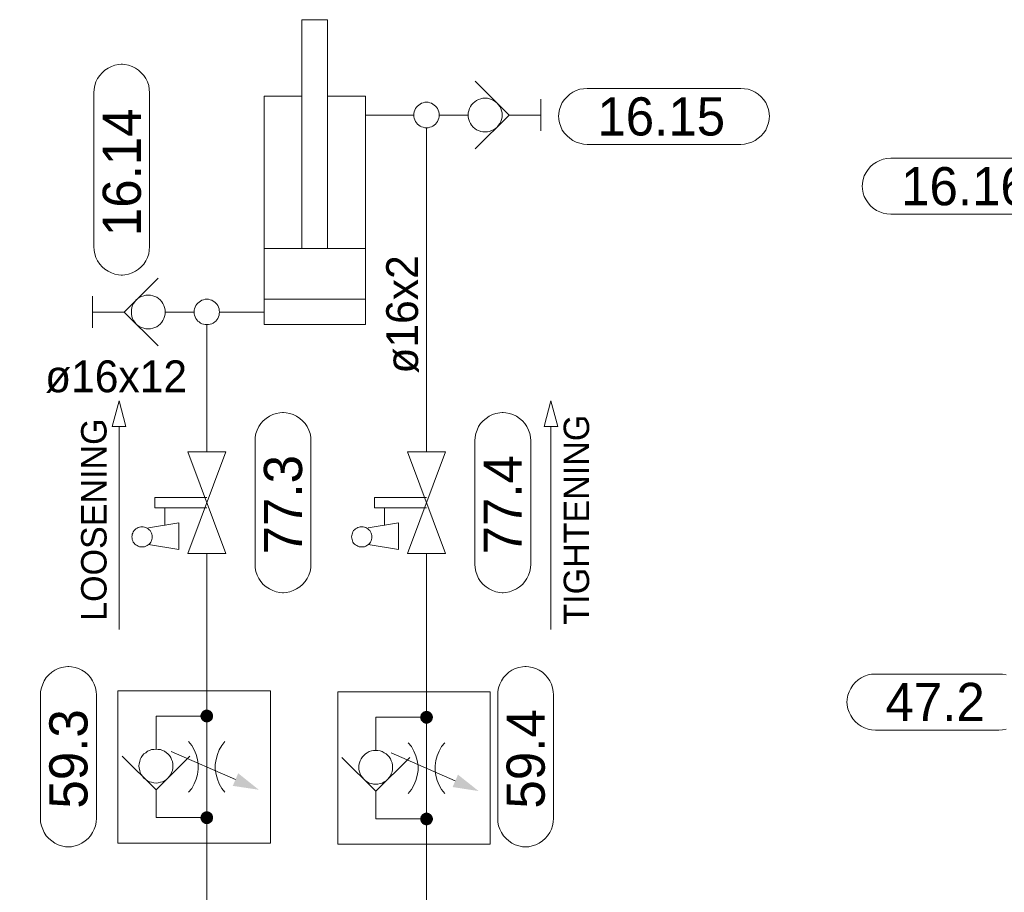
# Model space of a CAD drawing. Header units: millimetres. Extents: x 0 to 203, y 0 to 47.
# Tile 62 of 196: x 6.16 to 9.2, y 39.91 to 42.61. Entities that reach past the tile are written whole.
import ezdxf

# ---------------------------------------------------------------- set-up
doc = ezdxf.new("R2010")
doc.units = ezdxf.units.MM
for name, color, linetype in [('PDF_Geomertry', 7, 'Continuous'), ('PDF_Solid Fills', 7, 'Continuous'), ('PDF_Text', 7, 'Continuous')]:
    doc.layers.add(name, color=color, linetype=linetype)
doc.styles.add('PDF Arial', font='txt')

msp = doc.modelspace()

# ---------------------------------------------------------------- hatches: boundary and pattern name
at = {"layer": 'PDF_Solid Fills', "transparency": 33554559}
for points in [[(6.734, 40.4568), (6.7146, 40.4596), (6.7154, 40.4624)], [(6.734, 40.4568), (6.7146, 40.4568), (6.7146, 40.4596)], [(6.734, 40.4568), (6.7146, 40.454), (6.7146, 40.4568)], [(6.734, 40.4568), (6.7154, 40.4521), (6.7146, 40.454)], [(6.734, 40.4568), (6.7154, 40.4624), (6.716, 40.4646)], [(6.734, 40.4568), (6.716, 40.4493), (6.7154, 40.4521)], [(6.734, 40.4568), (6.716, 40.4646), (6.7174, 40.4665)], [(6.734, 40.4568), (6.7174, 40.4471), (6.716, 40.4493)], [(6.734, 40.4568), (6.7174, 40.4665), (6.7187, 40.4687)], [(6.734, 40.4568), (6.7187, 40.4451), (6.7174, 40.4471)], [(6.734, 40.4568), (6.7187, 40.4687), (6.7201, 40.4707)], [(6.734, 40.4568), (6.7201, 40.4429), (6.7187, 40.4451)], [(6.734, 40.4568), (6.7201, 40.4707), (6.7224, 40.4729)], [(6.734, 40.4568), (6.7224, 40.4415), (6.7201, 40.4429)], [(6.734, 40.4568), (6.7224, 40.4729), (6.7243, 40.4743)], [(6.734, 40.4568), (6.7243, 40.4401), (6.7224, 40.4415)], [(6.734, 40.4568), (6.7243, 40.4743), (6.7265, 40.4749)], [(6.734, 40.4568), (6.7265, 40.4387), (6.7243, 40.4401)], [(6.734, 40.4568), (6.7265, 40.4749), (6.7293, 40.4763)], [(6.734, 40.4568), (6.7293, 40.4382), (6.7265, 40.4387)], [(6.734, 40.4568), (6.7293, 40.4763), (6.7313, 40.4763)], [(6.734, 40.4568), (6.7313, 40.4374), (6.7293, 40.4382)], [(6.734, 40.4568), (6.7313, 40.4763), (6.734, 40.4763)], [(6.734, 40.4568), (6.734, 40.4374), (6.7313, 40.4374)], [(6.734, 40.4568), (6.739, 40.4763), (6.7418, 40.4749)], [(6.734, 40.4568), (6.7368, 40.4763), (6.739, 40.4763)], [(6.734, 40.4568), (6.734, 40.4763), (6.7368, 40.4763)], [(6.734, 40.4568), (6.7418, 40.4749), (6.7438, 40.4743)], [(6.734, 40.4568), (6.7438, 40.4743), (6.746, 40.4729)], [(6.734, 40.4568), (6.746, 40.4729), (6.7479, 40.4707)], [(6.734, 40.4568), (6.7479, 40.4707), (6.7501, 40.4687)], [(6.734, 40.4568), (6.7501, 40.4687), (6.7515, 40.4665)], [(6.734, 40.4568), (6.7515, 40.4665), (6.7521, 40.4646)], [(6.734, 40.4568), (6.7521, 40.4646), (6.7529, 40.4624)], [(6.734, 40.4568), (6.7529, 40.4624), (6.7535, 40.4596)], [(6.734, 40.4568), (6.7535, 40.4596), (6.7535, 40.4568)], [(6.734, 40.4568), (6.7368, 40.4374), (6.734, 40.4374)], [(6.734, 40.4568), (6.739, 40.4382), (6.7368, 40.4374)], [(6.734, 40.4568), (6.7418, 40.4387), (6.739, 40.4382)], [(6.734, 40.4568), (6.7438, 40.4401), (6.7418, 40.4387)], [(6.734, 40.4568), (6.746, 40.4415), (6.7438, 40.4401)], [(6.734, 40.4568), (6.7479, 40.4429), (6.746, 40.4415)], [(6.734, 40.4568), (6.7501, 40.4451), (6.7479, 40.4429)], [(6.734, 40.4568), (6.7515, 40.4471), (6.7501, 40.4451)], [(6.734, 40.4568), (6.7521, 40.4493), (6.7515, 40.4471)], [(6.734, 40.4568), (6.7529, 40.4521), (6.7521, 40.4493)], [(6.734, 40.4568), (6.7535, 40.454), (6.7529, 40.4521)], [(6.734, 40.4568), (6.7535, 40.4568), (6.7535, 40.454)], [(7.414, 40.4535), (7.3946, 40.4554), (7.3951, 40.4582)], [(7.414, 40.4535), (7.3946, 40.4535), (7.3946, 40.4554)], [(7.414, 40.4535), (7.3946, 40.4507), (7.3946, 40.4535)], [(7.414, 40.4535), (7.3951, 40.4479), (7.3946, 40.4507)], [(7.414, 40.4535), (7.3951, 40.4582), (7.396, 40.4604)], [(7.414, 40.4535), (7.396, 40.4457), (7.3951, 40.4479)], [(7.414, 40.4535), (7.396, 40.4604), (7.3965, 40.4632)], [(7.414, 40.4535), (7.3965, 40.4429), (7.396, 40.4457)], [(7.414, 40.4535), (7.3965, 40.4632), (7.3987, 40.4651)], [(7.414, 40.4535), (7.3987, 40.441), (7.3965, 40.4429)], [(7.414, 40.4535), (7.3987, 40.4651), (7.4001, 40.4674)], [(7.414, 40.4535), (7.4001, 40.4396), (7.3987, 40.441)], [(7.414, 40.4535), (7.4001, 40.4674), (7.4021, 40.4687)], [(7.414, 40.4535), (7.4021, 40.4374), (7.4001, 40.4396)], [(7.414, 40.4535), (7.4021, 40.4687), (7.4043, 40.4701)], [(7.414, 40.4535), (7.4043, 40.436), (7.4021, 40.4374)], [(7.414, 40.4535), (7.4043, 40.4701), (7.4062, 40.4715)], [(7.414, 40.4535), (7.4062, 40.4346), (7.4043, 40.436)], [(7.414, 40.4535), (7.4062, 40.4715), (7.409, 40.4721)], [(7.414, 40.4535), (7.409, 40.434), (7.4062, 40.4346)], [(7.414, 40.4535), (7.409, 40.4721), (7.4112, 40.4729)], [(7.414, 40.4535), (7.4112, 40.4332), (7.409, 40.434)], [(7.414, 40.4535), (7.4112, 40.4729), (7.414, 40.4729)], [(7.414, 40.4535), (7.414, 40.4332), (7.4112, 40.4332)], [(7.414, 40.4535), (7.4168, 40.4729), (7.4188, 40.4721)], [(7.414, 40.4535), (7.414, 40.4729), (7.4168, 40.4729)], [(7.414, 40.4535), (7.4188, 40.4721), (7.4215, 40.4715)], [(7.414, 40.4535), (7.4215, 40.4715), (7.4237, 40.4701)], [(7.414, 40.4535), (7.4237, 40.4701), (7.4257, 40.4687)], [(7.414, 40.4535), (7.4257, 40.4687), (7.4279, 40.4674)], [(7.414, 40.4535), (7.4279, 40.4674), (7.4293, 40.4651)], [(7.414, 40.4535), (7.4293, 40.4651), (7.4307, 40.4632)], [(7.414, 40.4535), (7.4307, 40.4632), (7.4321, 40.4604)], [(7.414, 40.4535), (7.4321, 40.4604), (7.4326, 40.4582)], [(7.414, 40.4535), (7.4326, 40.4582), (7.4335, 40.4554)], [(7.414, 40.4535), (7.4335, 40.4554), (7.4335, 40.4535)], [(7.414, 40.4535), (7.4168, 40.4332), (7.414, 40.4332)], [(7.414, 40.4535), (7.4188, 40.434), (7.4168, 40.4332)], [(7.414, 40.4535), (7.4215, 40.4346), (7.4188, 40.434)], [(7.414, 40.4535), (7.4237, 40.436), (7.4215, 40.4346)], [(7.414, 40.4535), (7.4257, 40.4374), (7.4237, 40.436)], [(7.414, 40.4535), (7.4279, 40.4396), (7.4257, 40.4374)], [(7.414, 40.4535), (7.4293, 40.441), (7.4279, 40.4396)], [(7.414, 40.4535), (7.4307, 40.4429), (7.4293, 40.441)], [(7.414, 40.4535), (7.4321, 40.4457), (7.4307, 40.4429)], [(7.414, 40.4535), (7.4326, 40.4479), (7.4321, 40.4457)], [(7.414, 40.4535), (7.4335, 40.4507), (7.4326, 40.4479)], [(7.414, 40.4535), (7.4335, 40.4535), (7.4335, 40.4507)], [(6.734, 40.1429), (6.7146, 40.1451), (6.7154, 40.1479)], [(6.734, 40.1429), (6.7154, 40.1479), (6.716, 40.1499)], [(6.734, 40.1429), (6.716, 40.1499), (6.7174, 40.1526)], [(6.734, 40.1429), (6.7174, 40.1526), (6.7187, 40.1549)], [(6.734, 40.1429), (6.7187, 40.1549), (6.7201, 40.1568)], [(6.734, 40.1429), (6.7201, 40.1568), (6.7224, 40.1582)], [(6.734, 40.1429), (6.7224, 40.1582), (6.7243, 40.1596)], [(6.734, 40.1429), (6.7243, 40.1596), (6.7265, 40.161)], [(6.734, 40.1429), (6.7265, 40.161), (6.7293, 40.1618)], [(6.734, 40.1429), (6.7293, 40.1618), (6.7313, 40.1624)], [(6.734, 40.1429), (6.7313, 40.1624), (6.734, 40.1624)], [(6.734, 40.1429), (6.7368, 40.1624), (6.739, 40.1618)], [(6.734, 40.1429), (6.734, 40.1624), (6.7368, 40.1624)], [(6.734, 40.1429), (6.739, 40.1618), (6.7418, 40.161)], [(6.734, 40.1429), (6.7418, 40.161), (6.7438, 40.1596)], [(6.734, 40.1429), (6.7438, 40.1596), (6.746, 40.1582)], [(6.734, 40.1429), (6.746, 40.1582), (6.7479, 40.1568)], [(6.734, 40.1429), (6.7479, 40.1568), (6.7501, 40.1549)], [(6.734, 40.1429), (6.7501, 40.1549), (6.7515, 40.1526)], [(6.734, 40.1429), (6.7515, 40.1526), (6.7521, 40.1499)], [(6.734, 40.1429), (6.7521, 40.1499), (6.7529, 40.1479)], [(6.734, 40.1429), (6.7529, 40.1479), (6.7535, 40.1451)], [(7.414, 40.1388), (7.396, 40.1465), (7.3965, 40.1485)], [(7.414, 40.1388), (7.3965, 40.1485), (7.3987, 40.1507)], [(7.414, 40.1388), (7.3987, 40.1507), (7.4001, 40.1526)], [(7.414, 40.1388), (7.4001, 40.1526), (7.4021, 40.154)], [(7.414, 40.1388), (7.4021, 40.154), (7.4043, 40.1554)], [(7.414, 40.1388), (7.4043, 40.1554), (7.4062, 40.1568)], [(7.414, 40.1388), (7.4062, 40.1568), (7.409, 40.1576)], [(7.414, 40.1388), (7.409, 40.1576), (7.4112, 40.1582)], [(7.414, 40.1388), (7.4112, 40.1582), (7.414, 40.1582)], [(7.414, 40.1388), (7.4168, 40.1582), (7.4188, 40.1576)], [(7.414, 40.1388), (7.414, 40.1582), (7.4168, 40.1582)], [(7.414, 40.1388), (7.4188, 40.1576), (7.4215, 40.1568)], [(7.414, 40.1388), (7.4215, 40.1568), (7.4237, 40.1554)], [(7.414, 40.1388), (7.4237, 40.1554), (7.4257, 40.154)], [(7.414, 40.1388), (7.4257, 40.154), (7.4279, 40.1526)], [(7.414, 40.1388), (7.4279, 40.1526), (7.4293, 40.1507)], [(7.414, 40.1388), (7.4293, 40.1507), (7.4307, 40.1485)], [(7.414, 40.1388), (7.4307, 40.1485), (7.4321, 40.1465)], [(6.734, 40.1429), (6.7146, 40.1429), (6.7146, 40.1451)], [(6.734, 40.1429), (6.7146, 40.1401), (6.7146, 40.1429)], [(6.734, 40.1429), (6.7154, 40.1374), (6.7146, 40.1401)], [(6.734, 40.1429), (6.716, 40.1354), (6.7154, 40.1374)], [(6.734, 40.1429), (6.7174, 40.1326), (6.716, 40.1354)], [(6.734, 40.1429), (6.7187, 40.1304), (6.7174, 40.1326)], [(6.734, 40.1429), (6.7201, 40.129), (6.7187, 40.1304)], [(6.734, 40.1429), (6.7224, 40.1271), (6.7201, 40.129)], [(6.734, 40.1429), (6.7243, 40.1257), (6.7224, 40.1271)], [(6.734, 40.1429), (6.7265, 40.1243), (6.7243, 40.1257)], [(6.734, 40.1429), (6.7293, 40.1235), (6.7265, 40.1243)], [(6.734, 40.1429), (6.7313, 40.1229), (6.7293, 40.1235)], [(6.734, 40.1429), (6.734, 40.1229), (6.7313, 40.1229)], [(6.734, 40.1429), (6.7535, 40.1451), (6.7535, 40.1429)], [(6.734, 40.1429), (6.7368, 40.1229), (6.734, 40.1229)], [(6.734, 40.1429), (6.739, 40.1235), (6.7368, 40.1229)], [(6.734, 40.1429), (6.7418, 40.1243), (6.739, 40.1235)], [(6.734, 40.1429), (6.7438, 40.1257), (6.7418, 40.1243)], [(6.734, 40.1429), (6.746, 40.1271), (6.7438, 40.1257)], [(6.734, 40.1429), (6.7479, 40.129), (6.746, 40.1271)], [(6.734, 40.1429), (6.7501, 40.1304), (6.7479, 40.129)], [(6.734, 40.1429), (6.7515, 40.1326), (6.7501, 40.1304)], [(6.734, 40.1429), (6.7521, 40.1354), (6.7515, 40.1326)], [(6.734, 40.1429), (6.7529, 40.1374), (6.7521, 40.1354)], [(6.734, 40.1429), (6.7535, 40.1401), (6.7529, 40.1374)], [(6.734, 40.1429), (6.7535, 40.1429), (6.7535, 40.1401)], [(7.414, 40.1388), (7.3946, 40.1415), (7.3951, 40.1437)], [(7.414, 40.1388), (7.3946, 40.1388), (7.3946, 40.1415)], [(7.414, 40.1388), (7.3946, 40.136), (7.3946, 40.1388)], [(7.414, 40.1388), (7.3951, 40.134), (7.3946, 40.136)], [(7.414, 40.1388), (7.3951, 40.1437), (7.396, 40.1465)], [(7.414, 40.1388), (7.396, 40.1313), (7.3951, 40.134)], [(7.414, 40.1388), (7.3965, 40.129), (7.396, 40.1313)], [(7.414, 40.1388), (7.3987, 40.1271), (7.3965, 40.129)], [(7.414, 40.1388), (7.4001, 40.1249), (7.3987, 40.1271)], [(7.414, 40.1388), (7.4021, 40.1229), (7.4001, 40.1249)], [(7.414, 40.1388), (7.4043, 40.1215), (7.4021, 40.1229)], [(7.414, 40.1388), (7.4062, 40.1207), (7.4043, 40.1215)], [(7.414, 40.1388), (7.409, 40.1201), (7.4062, 40.1207)], [(7.414, 40.1388), (7.4112, 40.1193), (7.409, 40.1201)], [(7.414, 40.1388), (7.414, 40.1193), (7.4112, 40.1193)], [(7.414, 40.1388), (7.4321, 40.1465), (7.4326, 40.1437)], [(7.414, 40.1388), (7.4326, 40.1437), (7.4335, 40.1415)], [(7.414, 40.1388), (7.4335, 40.1415), (7.4335, 40.1388)], [(7.414, 40.1388), (7.4168, 40.1193), (7.414, 40.1193)], [(7.414, 40.1388), (7.4188, 40.1201), (7.4168, 40.1193)], [(7.414, 40.1388), (7.4215, 40.1207), (7.4188, 40.1201)], [(7.414, 40.1388), (7.4237, 40.1215), (7.4215, 40.1207)], [(7.414, 40.1388), (7.4257, 40.1229), (7.4237, 40.1215)], [(7.414, 40.1388), (7.4279, 40.1249), (7.4257, 40.1229)], [(7.414, 40.1388), (7.4293, 40.1271), (7.4279, 40.1249)], [(7.414, 40.1388), (7.4307, 40.129), (7.4293, 40.1271)], [(7.414, 40.1388), (7.4321, 40.1313), (7.4307, 40.129)], [(7.414, 40.1388), (7.4326, 40.134), (7.4321, 40.1313)], [(7.414, 40.1388), (7.4335, 40.136), (7.4326, 40.134)], [(7.414, 40.1388), (7.4335, 40.1388), (7.4335, 40.136)]]:
    msp.add_hatch(color=256, dxfattribs=at).paths.add_polyline_path(points)

# ---------------------------------------------------------------- linework, layer by layer
at = {"layer": 'PDF_Geomertry', "lineweight": 15}
for points in [[(7.1076, 41.9026), (7.1076, 42.6104), (7.0285, 42.6104), (7.0285, 41.9026)], [(7.5646, 42.211), (7.6696, 42.3151), (7.5646, 42.4201)], [(7.0285, 42.3743), (6.9113, 42.3743), (6.9113, 41.6674), (7.2251, 41.6674), (7.2251, 42.3743), (7.1076, 42.3743)], [(7.7674, 42.3646), (7.7674, 42.2665)], [(7.3743, 42.3151), (7.2251, 42.3151)], [(7.5432, 42.3151), (7.5118, 42.3151), (7.4535, 42.3151)], [(7.6696, 42.3151), (7.7674, 42.3151)], [(7.414, 41.2743), (7.414, 42.2763)], [(9.3257, 42.009), (8.8501, 42.009), (8.8382, 42.0096), (8.8271, 42.0118), (8.816, 42.016), (8.8057, 42.0207), (8.796, 42.0271), (8.7876, 42.0346), (8.7799, 42.0438), (8.7737, 42.0535), (8.7682, 42.0637), (8.7646, 42.0743), (8.7626, 42.086), (8.7618, 42.0971), (8.7618, 42.0937), (8.7626, 42.1049), (8.7646, 42.1165), (8.7682, 42.1271), (8.7737, 42.1374), (8.7799, 42.1471), (8.7876, 42.1563), (8.796, 42.1638), (8.8057, 42.1701), (8.816, 42.1749), (8.8271, 42.179), (8.8382, 42.1813), (8.8501, 42.1818), (9.3257, 42.1818)], [(7.2251, 41.9026), (6.9113, 41.9026)], [(6.5835, 41.811), (6.4785, 41.7063), (6.5835, 41.6021)], [(6.3807, 41.6576), (6.3807, 41.7554)], [(7.2251, 41.7457), (6.9113, 41.7457)], [(6.4785, 41.7063), (6.3807, 41.7063)], [(6.6049, 41.7063), (6.6362, 41.7063), (6.6951, 41.7063)], [(6.7738, 41.7063), (6.9113, 41.7063)], [(6.734, 41.2743), (6.734, 41.6674)], [(6.4632, 40.7243), (6.4632, 41.3526)], [(7.7987, 40.7243), (7.7987, 41.3526)], [(6.734, 41.1013), (6.5729, 41.1013), (6.5729, 41.1326), (6.734, 41.1326)], [(7.414, 41.1013), (7.2529, 41.1013), (7.2529, 41.1326), (7.414, 41.1326)], [(6.6043, 41.0465), (6.6043, 41.1013)], [(7.284, 41.0465), (7.284, 41.1013)], [(6.5535, 40.9874), (6.6479, 40.9715), (6.6479, 41.054), (6.5535, 41.0388)], [(7.2335, 40.9874), (7.3271, 40.9715), (7.3271, 41.054), (7.2335, 41.0388)], [(6.734, 40.4568), (6.734, 40.5354), (6.734, 40.9596)], [(7.414, 40.4535), (7.414, 40.5318), (7.414, 40.9596)], [(9.2071, 40.4165), (9.196, 40.4146), (9.184, 40.4138), (8.8029, 40.4138), (8.791, 40.4146), (8.7799, 40.4165), (8.7688, 40.4207), (8.7585, 40.4257), (8.7493, 40.4318), (8.7404, 40.4396), (8.7326, 40.4485), (8.7265, 40.4582), (8.721, 40.4687), (8.7174, 40.479), (8.7154, 40.491), (8.7146, 40.5021), (8.7146, 40.4985), (8.7154, 40.5096), (8.7174, 40.5215), (8.721, 40.5318), (8.7265, 40.5424), (8.7326, 40.5521), (8.7404, 40.561), (8.7493, 40.5688), (8.7585, 40.5749), (8.7688, 40.5799), (8.7799, 40.584), (8.791, 40.586), (8.8029, 40.5868), (9.184, 40.5868), (9.184, 40.5868), (9.196, 40.586), (9.2071, 40.584)], [(6.5771, 40.2285), (6.5771, 40.1979), (6.5771, 40.1429), (6.734, 40.1429), (6.734, 40.4568), (6.5771, 40.4568), (6.5771, 40.3549)], [(7.2571, 40.2243), (7.2571, 40.1938), (7.2571, 40.1388), (7.414, 40.1388), (7.414, 40.4535), (7.2571, 40.4535), (7.2571, 40.3507)], [(6.6779, 40.2215), (6.6876, 40.2332), (6.6951, 40.2471), (6.7015, 40.2618), (6.7057, 40.2763), (6.7076, 40.2924), (6.7076, 40.3076), (6.7057, 40.3229), (6.7015, 40.3382), (6.6951, 40.3526), (6.6876, 40.366), (6.6779, 40.3785)], [(6.7904, 40.3785), (6.7807, 40.366), (6.7729, 40.3526), (6.7668, 40.3382), (6.7626, 40.3229), (6.7604, 40.3076), (6.7604, 40.2924), (6.7626, 40.2763), (6.7668, 40.2618), (6.7729, 40.2471), (6.7807, 40.2332), (6.7904, 40.2215)], [(7.3576, 40.2174), (7.3674, 40.2299), (7.3751, 40.2429), (7.3813, 40.2576), (7.3854, 40.2729), (7.3876, 40.2882), (7.3876, 40.3035), (7.3854, 40.3193), (7.3813, 40.334), (7.3751, 40.3485), (7.3674, 40.3624), (7.3576, 40.3743)], [(7.4701, 40.3743), (7.4604, 40.3624), (7.4529, 40.3485), (7.4465, 40.334), (7.4424, 40.3193), (7.4404, 40.3035), (7.4404, 40.2882), (7.4424, 40.2729), (7.4465, 40.2576), (7.4529, 40.2429), (7.4604, 40.2299), (7.4701, 40.2174)], [(6.6821, 40.3332), (6.5771, 40.2285), (6.4724, 40.3332)], [(6.6243, 40.3471), (6.8229, 40.2604)], [(7.3043, 40.3429), (7.5029, 40.2563)], [(7.3618, 40.329), (7.2571, 40.2243), (7.1521, 40.329)], [(7.414, 40.1388), (7.414, 40.0604), (7.414, 39.6007), (5.7876, 39.6007), (4.8446, 39.6007), (4.8446, 40.084), (4.8446, 40.1624)], [(6.734, 40.1429), (6.734, 40.0637), (6.734, 39.8243), (5.5238, 39.8243), (5.5238, 40.0757), (5.5238, 40.1549)]]:
    msp.add_lwpolyline(points, dxfattribs=at)
for points in [[(6.4687, 42.4729), (6.4807, 42.4721), (6.4918, 42.4693), (6.5029, 42.466), (6.5132, 42.461), (6.5229, 42.454), (6.5313, 42.4465), (6.539, 42.4382), (6.5451, 42.4285), (6.5507, 42.4179), (6.5543, 42.4068), (6.5563, 42.3957), (6.5571, 42.384), (6.5571, 41.909), (6.5563, 41.8971), (6.5543, 41.886), (6.5507, 41.8749), (6.5451, 41.8646), (6.539, 41.8549), (6.5313, 41.8465), (6.5229, 41.8388), (6.5132, 41.8326), (6.5029, 41.8271), (6.4918, 41.8235), (6.4807, 41.8215), (6.4687, 41.8207), (6.4729, 41.8207), (6.4613, 41.8215), (6.4501, 41.8235), (6.439, 41.8271), (6.4285, 41.8326), (6.4188, 41.8388), (6.4104, 41.8465), (6.4029, 41.8549), (6.3965, 41.8646), (6.391, 41.8749), (6.3876, 41.886), (6.3854, 41.8971), (6.3849, 41.909), (6.3849, 42.384), (6.3854, 42.3957), (6.3876, 42.4068), (6.391, 42.4179), (6.3965, 42.4285), (6.4029, 42.4382), (6.4104, 42.4465), (6.4188, 42.454), (6.4285, 42.461), (6.439, 42.466), (6.4501, 42.4693), (6.4613, 42.4721), (6.4729, 42.4729), (6.4687, 42.4729)], [(8.3862, 42.3979), (8.3979, 42.3971), (8.409, 42.3951), (8.4201, 42.3915), (8.4307, 42.386), (8.4404, 42.3799), (8.4487, 42.3721), (8.4562, 42.3632), (8.4632, 42.354), (8.4682, 42.3437), (8.4715, 42.3326), (8.4743, 42.3215), (8.4751, 42.3096), (8.4751, 42.3137), (8.4743, 42.3021), (8.4715, 42.291), (8.4682, 42.2799), (8.4632, 42.2693), (8.4562, 42.2596), (8.4487, 42.2513), (8.4404, 42.2437), (8.4307, 42.2368), (8.4201, 42.2318), (8.409, 42.2285), (8.3979, 42.2257), (8.3862, 42.2249), (7.9112, 42.2249), (7.8993, 42.2257), (7.8882, 42.2285), (7.8771, 42.2318), (7.8668, 42.2368), (7.8571, 42.2437), (7.8487, 42.2513), (7.841, 42.2596), (7.834, 42.2693), (7.8293, 42.2799), (7.8257, 42.291), (7.8229, 42.3021), (7.8224, 42.3137), (7.8224, 42.3096), (7.8229, 42.3215), (7.8257, 42.3326), (7.8293, 42.3437), (7.834, 42.354), (7.841, 42.3632), (7.8487, 42.3721), (7.8571, 42.3799), (7.8668, 42.386), (7.8771, 42.3915), (7.8882, 42.3951), (7.8993, 42.3971), (7.9112, 42.3979), (8.3862, 42.3979)], [(7.4535, 42.3151), (7.4529, 42.3207), (7.4521, 42.3257), (7.4501, 42.3304), (7.4479, 42.3354), (7.4451, 42.3396), (7.4418, 42.3429), (7.4376, 42.3465), (7.4335, 42.3493), (7.4293, 42.3521), (7.4243, 42.3535), (7.4188, 42.3549), (7.414, 42.3549), (7.409, 42.3549), (7.4035, 42.3535), (7.3987, 42.3521), (7.3946, 42.3493), (7.3904, 42.3465), (7.3862, 42.3429), (7.3826, 42.3396), (7.3799, 42.3354), (7.3779, 42.3304), (7.3757, 42.3257), (7.3751, 42.3207), (7.3743, 42.3151), (7.3751, 42.3104), (7.3757, 42.3054), (7.3779, 42.3007), (7.3799, 42.2957), (7.3826, 42.2915), (7.3862, 42.2874), (7.3904, 42.2846), (7.3946, 42.2813), (7.3987, 42.279), (7.4035, 42.2776), (7.409, 42.2763), (7.414, 42.2763), (7.4188, 42.2763), (7.4243, 42.2776), (7.4293, 42.279), (7.4335, 42.2813), (7.4376, 42.2846), (7.4418, 42.2874), (7.4451, 42.2915), (7.4479, 42.2957), (7.4501, 42.3007), (7.4521, 42.3054), (7.4529, 42.3104), (7.4535, 42.3151)], [(7.6474, 42.3151), (7.6474, 42.3221), (7.646, 42.329), (7.6438, 42.3354), (7.6404, 42.3415), (7.6368, 42.3471), (7.6321, 42.3526), (7.6271, 42.3568), (7.6215, 42.361), (7.6154, 42.3638), (7.609, 42.366), (7.6021, 42.3674), (7.5951, 42.3679), (7.5882, 42.3674), (7.5821, 42.366), (7.5751, 42.3638), (7.5688, 42.361), (7.5632, 42.3568), (7.5585, 42.3526), (7.5535, 42.3471), (7.5501, 42.3415), (7.5465, 42.3354), (7.5446, 42.329), (7.5432, 42.3221), (7.5432, 42.3151), (7.5432, 42.309), (7.5446, 42.3021), (7.5465, 42.2957), (7.5501, 42.2896), (7.5535, 42.284), (7.5585, 42.2785), (7.5632, 42.2743), (7.5688, 42.2701), (7.5751, 42.2674), (7.5821, 42.2651), (7.5882, 42.2638), (7.5951, 42.2632), (7.6021, 42.2638), (7.609, 42.2651), (7.6154, 42.2674), (7.6215, 42.2701), (7.6271, 42.2743), (7.6321, 42.2785), (7.6368, 42.284), (7.6404, 42.2896), (7.6438, 42.2957), (7.646, 42.3021), (7.6474, 42.309), (7.6474, 42.3151)], [(6.6049, 41.7063), (6.6049, 41.7132), (6.6035, 41.7201), (6.6015, 41.7263), (6.5979, 41.7326), (6.5946, 41.7382), (6.5896, 41.7437), (6.5849, 41.7479), (6.5793, 41.7521), (6.5729, 41.7549), (6.5668, 41.7568), (6.5599, 41.7582), (6.5529, 41.759), (6.546, 41.7582), (6.5396, 41.7568), (6.5326, 41.7549), (6.5265, 41.7521), (6.521, 41.7479), (6.516, 41.7437), (6.5112, 41.7382), (6.5076, 41.7326), (6.5043, 41.7263), (6.5021, 41.7201), (6.5007, 41.7132), (6.5007, 41.7063), (6.5007, 41.6999), (6.5021, 41.6929), (6.5043, 41.6868), (6.5076, 41.6804), (6.5112, 41.6749), (6.516, 41.6693), (6.521, 41.6651), (6.5265, 41.661), (6.5326, 41.6582), (6.5396, 41.6563), (6.546, 41.6549), (6.5529, 41.654), (6.5599, 41.6549), (6.5668, 41.6563), (6.5729, 41.6582), (6.5793, 41.661), (6.5849, 41.6651), (6.5896, 41.6693), (6.5946, 41.6749), (6.5979, 41.6804), (6.6015, 41.6868), (6.6035, 41.6929), (6.6049, 41.6999), (6.6049, 41.7063)], [(6.7738, 41.7063), (6.7729, 41.7118), (6.7724, 41.7165), (6.7701, 41.7215), (6.7682, 41.7263), (6.7654, 41.7304), (6.7618, 41.734), (6.7585, 41.7374), (6.7535, 41.7401), (6.7493, 41.7429), (6.7446, 41.7443), (6.739, 41.7457), (6.734, 41.7457), (6.7293, 41.7457), (6.7238, 41.7443), (6.7187, 41.7429), (6.7146, 41.7401), (6.7104, 41.7374), (6.7062, 41.734), (6.7029, 41.7304), (6.7001, 41.7263), (6.6979, 41.7215), (6.696, 41.7165), (6.6951, 41.7118), (6.6951, 41.7063), (6.6951, 41.7013), (6.696, 41.6965), (6.6979, 41.6915), (6.7001, 41.6868), (6.7029, 41.6826), (6.7062, 41.6785), (6.7104, 41.6757), (6.7146, 41.6721), (6.7187, 41.6701), (6.7238, 41.6688), (6.7293, 41.6674), (6.734, 41.6674), (6.739, 41.6674), (6.7446, 41.6688), (6.7493, 41.6701), (6.7535, 41.6721), (6.7585, 41.6757), (6.7618, 41.6785), (6.7654, 41.6826), (6.7682, 41.6868), (6.7701, 41.6915), (6.7724, 41.6965), (6.7729, 41.7013), (6.7738, 41.7063)], [(6.4418, 41.3526), (6.484, 41.3526), (6.4632, 41.4313), (6.4418, 41.3526)], [(7.7779, 41.3526), (7.8201, 41.3526), (7.7987, 41.4313), (7.7779, 41.3526)], [(6.9682, 41.3957), (6.9793, 41.3951), (6.991, 41.3929), (7.0015, 41.3896), (7.0118, 41.384), (7.0215, 41.3776), (7.0307, 41.3701), (7.0382, 41.3618), (7.0446, 41.3521), (7.0493, 41.3415), (7.0535, 41.3304), (7.0557, 41.3193), (7.0563, 41.3076), (7.0563, 40.9263), (7.0557, 40.9151), (7.0535, 40.9035), (7.0493, 40.8929), (7.0446, 40.8826), (7.0382, 40.8729), (7.0307, 40.8638), (7.0215, 40.8563), (7.0118, 40.8499), (7.0015, 40.8451), (6.991, 40.841), (6.9793, 40.8388), (6.9682, 40.8382), (6.9715, 40.8382), (6.9604, 40.8388), (6.9488, 40.841), (6.9382, 40.8451), (6.9279, 40.8499), (6.9182, 40.8563), (6.909, 40.8638), (6.9015, 40.8729), (6.8951, 40.8826), (6.8904, 40.8929), (6.8862, 40.9035), (6.884, 40.9151), (6.8835, 40.9263), (6.8835, 41.3076), (6.884, 41.3193), (6.8862, 41.3304), (6.8904, 41.3415), (6.8951, 41.3521), (6.9015, 41.3618), (6.909, 41.3701), (6.9182, 41.3776), (6.9279, 41.384), (6.9382, 41.3896), (6.9488, 41.3929), (6.9604, 41.3951), (6.9715, 41.3957), (6.9682, 41.3957)], [(7.6479, 41.3957), (7.659, 41.3951), (7.671, 41.3929), (7.6812, 41.3896), (7.6918, 41.384), (7.7015, 41.3776), (7.7104, 41.3701), (7.7182, 41.3618), (7.7243, 41.3521), (7.7293, 41.3415), (7.7335, 41.3304), (7.7354, 41.3193), (7.7362, 41.3076), (7.7362, 40.9263), (7.7354, 40.9151), (7.7335, 40.9035), (7.7293, 40.8929), (7.7243, 40.8826), (7.7182, 40.8729), (7.7104, 40.8638), (7.7015, 40.8563), (7.6918, 40.8499), (7.6812, 40.8451), (7.671, 40.841), (7.659, 40.8388), (7.6479, 40.8382), (7.6515, 40.8382), (7.6404, 40.8388), (7.6285, 40.841), (7.6182, 40.8451), (7.6076, 40.8499), (7.5979, 40.8563), (7.589, 40.8638), (7.5812, 40.8729), (7.5751, 40.8826), (7.5701, 40.8929), (7.566, 40.9035), (7.564, 40.9151), (7.5632, 40.9263), (7.5632, 41.3076), (7.564, 41.3193), (7.566, 41.3304), (7.5701, 41.3415), (7.5751, 41.3521), (7.5812, 41.3618), (7.589, 41.3701), (7.5979, 41.3776), (7.6076, 41.384), (7.6182, 41.3896), (7.6285, 41.3929), (7.6404, 41.3951), (7.6515, 41.3957), (7.6479, 41.3957)], [(6.6751, 40.9596), (6.7932, 41.2743), (6.6751, 41.2743), (6.7932, 40.9596), (6.6751, 40.9596)], [(7.3549, 40.9596), (7.4729, 41.2743), (7.3549, 41.2743), (7.4729, 40.9596), (7.3549, 40.9596)], [(6.5654, 41.011), (6.5646, 41.0151), (6.564, 41.0193), (6.5626, 41.0229), (6.5612, 41.0271), (6.5585, 41.0304), (6.5563, 41.0332), (6.5529, 41.036), (6.5493, 41.0382), (6.546, 41.0401), (6.5418, 41.0415), (6.5376, 41.0424), (6.534, 41.0424), (6.5299, 41.0424), (6.5257, 41.0415), (6.5215, 41.0401), (6.5182, 41.0382), (6.5146, 41.036), (6.5118, 41.0332), (6.509, 41.0304), (6.5063, 41.0271), (6.5049, 41.0229), (6.5035, 41.0193), (6.5029, 41.0151), (6.5021, 41.011), (6.5029, 41.0068), (6.5035, 41.0026), (6.5049, 40.9993), (6.5063, 40.9951), (6.509, 40.9915), (6.5118, 40.9888), (6.5146, 40.986), (6.5182, 40.984), (6.5215, 40.9818), (6.5257, 40.9804), (6.5299, 40.9799), (6.534, 40.9799), (6.5376, 40.9799), (6.5418, 40.9804), (6.546, 40.9818), (6.5493, 40.984), (6.5529, 40.986), (6.5563, 40.9888), (6.5585, 40.9915), (6.5612, 40.9951), (6.5626, 40.9993), (6.564, 41.0026), (6.5646, 41.0068), (6.5654, 41.011)], [(7.2451, 41.011), (7.2446, 41.0151), (7.2437, 41.0193), (7.2424, 41.0229), (7.241, 41.0271), (7.2382, 41.0304), (7.2354, 41.0332), (7.2326, 41.036), (7.2293, 41.0382), (7.2257, 41.0401), (7.2215, 41.0415), (7.2174, 41.0424), (7.2132, 41.0424), (7.209, 41.0424), (7.2057, 41.0415), (7.2015, 41.0401), (7.1979, 41.0382), (7.1946, 41.036), (7.191, 41.0332), (7.1882, 41.0304), (7.1863, 41.0271), (7.1849, 41.0229), (7.1835, 41.0193), (7.1826, 41.0151), (7.1821, 41.011), (7.1826, 41.0068), (7.1835, 41.0026), (7.1849, 40.9993), (7.1863, 40.9951), (7.1882, 40.9915), (7.191, 40.9888), (7.1946, 40.986), (7.1979, 40.984), (7.2015, 40.9818), (7.2057, 40.9804), (7.209, 40.9799), (7.2132, 40.9799), (7.2174, 40.9799), (7.2215, 40.9804), (7.2257, 40.9818), (7.2293, 40.984), (7.2326, 40.986), (7.2354, 40.9888), (7.2382, 40.9915), (7.241, 40.9951), (7.2424, 40.9993), (7.2437, 41.0026), (7.2446, 41.0068), (7.2451, 41.011)], [(6.3043, 40.6104), (6.3154, 40.6096), (6.3271, 40.6076), (6.3376, 40.6035), (6.3479, 40.5985), (6.3576, 40.5924), (6.3668, 40.5846), (6.3743, 40.5757), (6.3807, 40.566), (6.3854, 40.5554), (6.3896, 40.5443), (6.3918, 40.5332), (6.3924, 40.5221), (6.3924, 40.141), (6.3918, 40.129), (6.3896, 40.1179), (6.3854, 40.1068), (6.3807, 40.0965), (6.3743, 40.0868), (6.3668, 40.0785), (6.3576, 40.0707), (6.3479, 40.0637), (6.3376, 40.059), (6.3271, 40.0554), (6.3154, 40.0526), (6.3043, 40.0521), (6.3076, 40.0521), (6.2965, 40.0526), (6.2849, 40.0554), (6.2738, 40.059), (6.264, 40.0637), (6.2543, 40.0707), (6.2451, 40.0785), (6.2376, 40.0868), (6.2313, 40.0965), (6.2265, 40.1068), (6.2224, 40.1179), (6.2201, 40.129), (6.2196, 40.141), (6.2196, 40.5221), (6.2201, 40.5332), (6.2224, 40.5443), (6.2265, 40.5554), (6.2313, 40.566), (6.2376, 40.5757), (6.2451, 40.5846), (6.2543, 40.5924), (6.264, 40.5985), (6.2738, 40.6035), (6.2849, 40.6076), (6.2965, 40.6096), (6.3076, 40.6104), (6.3043, 40.6104)], [(7.7182, 40.6104), (7.7299, 40.6096), (7.741, 40.6076), (7.7521, 40.6035), (7.7626, 40.5985), (7.7724, 40.5924), (7.7807, 40.5846), (7.7882, 40.5757), (7.7951, 40.566), (7.8001, 40.5554), (7.8035, 40.5443), (7.8062, 40.5332), (7.8071, 40.5221), (7.8071, 40.141), (7.8062, 40.129), (7.8035, 40.1179), (7.8001, 40.1068), (7.7951, 40.0965), (7.7882, 40.0868), (7.7807, 40.0785), (7.7724, 40.0707), (7.7626, 40.0637), (7.7521, 40.059), (7.741, 40.0554), (7.7299, 40.0526), (7.7182, 40.0521), (7.7224, 40.0521), (7.7104, 40.0526), (7.6993, 40.0554), (7.6882, 40.059), (7.6779, 40.0637), (7.6688, 40.0707), (7.6599, 40.0785), (7.6521, 40.0868), (7.646, 40.0965), (7.6404, 40.1068), (7.6368, 40.1179), (7.6349, 40.129), (7.634, 40.141), (7.634, 40.5221), (7.6349, 40.5332), (7.6368, 40.5443), (7.6404, 40.5554), (7.646, 40.566), (7.6521, 40.5757), (7.6599, 40.5846), (7.6688, 40.5924), (7.6779, 40.5985), (7.6882, 40.6035), (7.6993, 40.6076), (7.7104, 40.6096), (7.7224, 40.6104), (7.7182, 40.6104)], [(6.9307, 40.5354), (6.459, 40.5354), (6.459, 40.0637), (6.9307, 40.0637), (6.9307, 40.5354)], [(7.6104, 40.5318), (7.139, 40.5318), (7.139, 40.0604), (7.6104, 40.0604), (7.6104, 40.5318)], [(6.6293, 40.3026), (6.6293, 40.309), (6.6279, 40.316), (6.6251, 40.3229), (6.6224, 40.3285), (6.6188, 40.3346), (6.614, 40.3396), (6.609, 40.3437), (6.6035, 40.3479), (6.5974, 40.3507), (6.5904, 40.3535), (6.584, 40.354), (6.5771, 40.3549), (6.5701, 40.354), (6.5632, 40.3535), (6.5571, 40.3507), (6.5507, 40.3479), (6.5451, 40.3437), (6.5396, 40.3396), (6.5354, 40.3346), (6.5313, 40.3285), (6.5285, 40.3229), (6.5265, 40.316), (6.5251, 40.309), (6.5243, 40.3026), (6.5251, 40.2957), (6.5265, 40.2888), (6.5285, 40.2826), (6.5313, 40.2763), (6.5354, 40.2707), (6.5396, 40.2651), (6.5451, 40.261), (6.5507, 40.2568), (6.5571, 40.254), (6.5632, 40.2521), (6.5701, 40.2507), (6.5771, 40.2499), (6.584, 40.2507), (6.5904, 40.2521), (6.5974, 40.254), (6.6035, 40.2568), (6.609, 40.261), (6.614, 40.2651), (6.6188, 40.2707), (6.6224, 40.2763), (6.6251, 40.2826), (6.6279, 40.2888), (6.6293, 40.2957), (6.6293, 40.3026)], [(7.309, 40.2985), (7.3085, 40.3054), (7.3071, 40.3124), (7.3049, 40.3188), (7.3021, 40.3249), (7.2979, 40.3304), (7.2938, 40.3354), (7.289, 40.3401), (7.2826, 40.3437), (7.2765, 40.3471), (7.2701, 40.3493), (7.2632, 40.3507), (7.2571, 40.3507), (7.2501, 40.3507), (7.2432, 40.3493), (7.2368, 40.3471), (7.2307, 40.3437), (7.2251, 40.3401), (7.2196, 40.3354), (7.2154, 40.3304), (7.2113, 40.3249), (7.2085, 40.3188), (7.2062, 40.3124), (7.2049, 40.3054), (7.2043, 40.2985), (7.2049, 40.2915), (7.2062, 40.2846), (7.2085, 40.2785), (7.2113, 40.2721), (7.2154, 40.2665), (7.2196, 40.2618), (7.2251, 40.2568), (7.2307, 40.2535), (7.2368, 40.2499), (7.2432, 40.2479), (7.2501, 40.2465), (7.2571, 40.2465), (7.2632, 40.2465), (7.2701, 40.2479), (7.2765, 40.2499), (7.2826, 40.2535), (7.289, 40.2568), (7.2938, 40.2618), (7.2979, 40.2665), (7.3021, 40.2721), (7.3049, 40.2785), (7.3071, 40.2846), (7.3085, 40.2915), (7.309, 40.2985)]]:
    msp.add_lwpolyline(points, close=True, dxfattribs=at)
at = {"layer": 'PDF_Geomertry', "lineweight": 0}
for points in [[(6.7243, 40.4568), (6.7243, 40.4554), (6.7243, 40.4549), (6.7251, 40.4535), (6.7257, 40.4521), (6.7265, 40.4513), (6.7271, 40.4499), (6.7279, 40.4493), (6.7293, 40.4485), (6.7307, 40.4479), (6.7313, 40.4479), (6.7326, 40.4471), (6.734, 40.4471), (6.7354, 40.4471), (6.7368, 40.4479), (6.7382, 40.4479), (6.739, 40.4485), (6.7404, 40.4493), (6.741, 40.4499), (6.7418, 40.4513), (6.7424, 40.4521), (6.7432, 40.4535), (6.7438, 40.4549), (6.7438, 40.4554), (6.7438, 40.4568), (6.7438, 40.4582), (6.7438, 40.4596), (6.7432, 40.461), (6.7424, 40.4618), (6.7418, 40.4632), (6.741, 40.4638), (6.7404, 40.4646), (6.739, 40.4651), (6.7382, 40.466), (6.7368, 40.4665), (6.7354, 40.4665), (6.734, 40.4665), (6.7326, 40.4665), (6.7313, 40.4665), (6.7307, 40.466), (6.7293, 40.4651), (6.7279, 40.4646), (6.7271, 40.4638), (6.7265, 40.4632), (6.7257, 40.4618), (6.7251, 40.461), (6.7243, 40.4596), (6.7243, 40.4582), (6.7243, 40.4568)], [(7.4043, 40.4535), (7.4043, 40.4521), (7.4043, 40.4507), (7.4049, 40.4493), (7.4057, 40.4479), (7.4062, 40.4471), (7.4071, 40.4465), (7.4076, 40.4451), (7.409, 40.4443), (7.4104, 40.4438), (7.4112, 40.4438), (7.4126, 40.4438), (7.414, 40.4429), (7.4154, 40.4438), (7.4168, 40.4438), (7.4174, 40.4438), (7.4188, 40.4443), (7.4201, 40.4451), (7.421, 40.4465), (7.4215, 40.4471), (7.4224, 40.4479), (7.4229, 40.4493), (7.4237, 40.4507), (7.4237, 40.4521), (7.4237, 40.4535), (7.4237, 40.454), (7.4237, 40.4554), (7.4229, 40.4568), (7.4224, 40.4582), (7.4215, 40.459), (7.421, 40.4604), (7.4201, 40.461), (7.4188, 40.4618), (7.4174, 40.4624), (7.4168, 40.4624), (7.4154, 40.4632), (7.414, 40.4632), (7.4126, 40.4632), (7.4112, 40.4624), (7.4104, 40.4624), (7.409, 40.4618), (7.4076, 40.461), (7.4071, 40.4604), (7.4062, 40.459), (7.4057, 40.4582), (7.4049, 40.4568), (7.4043, 40.4554), (7.4043, 40.454), (7.4043, 40.4535)], [(6.7243, 40.1429), (6.7243, 40.1415), (6.7243, 40.1401), (6.7251, 40.1388), (6.7257, 40.1374), (6.7265, 40.1368), (6.7271, 40.136), (6.7279, 40.1346), (6.7293, 40.134), (6.7307, 40.1332), (6.7313, 40.1332), (6.7326, 40.1332), (6.734, 40.1326), (6.7354, 40.1332), (6.7368, 40.1332), (6.7382, 40.1332), (6.739, 40.134), (6.7404, 40.1346), (6.741, 40.136), (6.7418, 40.1368), (6.7424, 40.1374), (6.7432, 40.1388), (6.7438, 40.1401), (6.7438, 40.1415), (6.7438, 40.1429), (6.7438, 40.1437), (6.7438, 40.1451), (6.7432, 40.1465), (6.7424, 40.1479), (6.7418, 40.1485), (6.741, 40.1499), (6.7404, 40.1507), (6.739, 40.1513), (6.7382, 40.1521), (6.7368, 40.1521), (6.7354, 40.1526), (6.734, 40.1526), (6.7326, 40.1526), (6.7313, 40.1521), (6.7307, 40.1521), (6.7293, 40.1513), (6.7279, 40.1507), (6.7271, 40.1499), (6.7265, 40.1485), (6.7257, 40.1479), (6.7251, 40.1465), (6.7243, 40.1451), (6.7243, 40.1437), (6.7243, 40.1429)], [(7.4043, 40.1388), (7.4043, 40.1374), (7.4043, 40.136), (7.4049, 40.1346), (7.4057, 40.134), (7.4062, 40.1326), (7.4071, 40.1318), (7.4076, 40.1313), (7.409, 40.1304), (7.4104, 40.1299), (7.4112, 40.129), (7.4126, 40.129), (7.414, 40.129), (7.4154, 40.129), (7.4168, 40.129), (7.4174, 40.1299), (7.4188, 40.1304), (7.4201, 40.1313), (7.421, 40.1318), (7.4215, 40.1326), (7.4224, 40.134), (7.4229, 40.1346), (7.4237, 40.136), (7.4237, 40.1374), (7.4237, 40.1388), (7.4237, 40.1401), (7.4237, 40.1415), (7.4229, 40.1424), (7.4224, 40.1437), (7.4215, 40.1443), (7.421, 40.1457), (7.4201, 40.1465), (7.4188, 40.1471), (7.4174, 40.1479), (7.4168, 40.1485), (7.4154, 40.1485), (7.414, 40.1485), (7.4126, 40.1485), (7.4112, 40.1485), (7.4104, 40.1479), (7.409, 40.1471), (7.4076, 40.1465), (7.4071, 40.1457), (7.4062, 40.1443), (7.4057, 40.1437), (7.4049, 40.1424), (7.4043, 40.1415), (7.4043, 40.1401), (7.4043, 40.1388)]]:
    msp.add_lwpolyline(points, close=True, dxfattribs=at)
at = {"layer": 'PDF_Solid Fills', "transparency": 33554559}
for points in [[(6.8312, 40.2799), (6.8146, 40.241), (6.8312, 40.2799), (6.8951, 40.229)], [(7.5112, 40.2757), (7.4946, 40.2374), (7.5112, 40.2757), (7.5751, 40.2249)]]:
    msp.add_solid(points, dxfattribs=at)

# ---------------------------------------------------------------- texts
at = {"layer": 'PDF_Text', "attachment_point": 7, "style": 'PDF Arial'}
for s, insert, char_height in [('16.15', (7.9424, 42.2506), 0.11811), ('16.16', (8.8821, 42.0348), 0.11811), ('ø16x12', (6.234, 41.4557), 0.09843), ('47.2', (8.8335, 40.4415), 0.11811)]:
    msp.add_mtext(s, dxfattribs=dict(at, insert=insert, char_height=char_height))
at = {"layer": 'PDF_Text', "attachment_point": 7, "rotation": 90, "style": 'PDF Arial'}
for s, insert, char_height in [('16.14', (6.5319, 41.941), 0.11811), ('ø16x2', (7.3902, 41.516), 0.09843), ('TIGHTENING', (7.9181, 40.7396), 0.07874), ('LOOSENING', (6.4251, 40.7513), 0.07874), ('77.3', (7.0306, 40.9568), 0.11811), ('77.4', (7.7085, 40.9568), 0.11811), ('59.3', (6.3667, 40.1707), 0.11811), ('59.4', (7.7813, 40.1707), 0.11811)]:
    msp.add_mtext(s, dxfattribs=dict(at, insert=insert, char_height=char_height))

doc.saveas('drawing.dxf')
